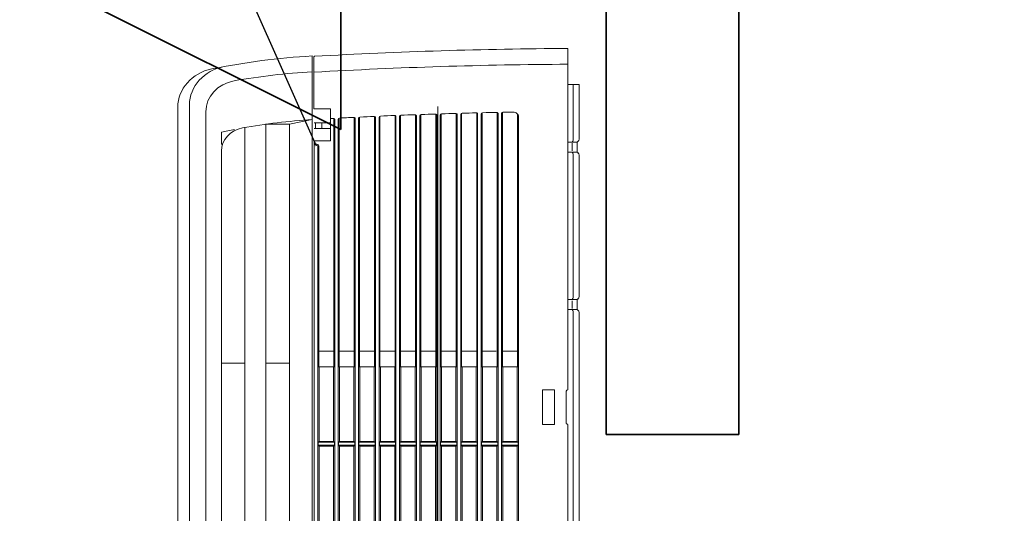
# Model space of a CAD drawing. Header units: millimetres. Extents: x -4612887 to -4536833, y -5457376 to -5415716.
# Tile 30 of 144: x -4593312 to -4592755, y -5440336 to -5440056. Entities that reach past the tile are written whole.
import ezdxf

# ---------------------------------------------------------------- set-up
doc = ezdxf.new("R2010")
doc.units = ezdxf.units.MM
doc.header["$MEASUREMENT"] = 0
doc.linetypes.add('Kropki i Kreski', pattern=[670.277762, 352.777767, -176.388884, 0, -141.111112])
for name, color, linetype, lineweight in [('is_KT-urzadzenia', 104, 'Continuous', 30), ('is_wnt_kratki_kontaktowe', 160, 'Continuous', 35), ('is_wnt_opis', 60, 'Continuous', 25), ('Osie', 8, 'Continuous', 18), ('Ściany wewnętrzne', 7, 'Continuous', 18)]:
    doc.layers.add(name, color=color, linetype=linetype, lineweight=lineweight)

# ---------------------------------------------------------------- blocks, each defined once
blk = doc.blocks.new('6')
at = {"layer": 'is_wnt_kratki_kontaktowe'}
for p, q in [((-12.518, 6), (-24.518, 0)), ((-12.518, 6), (-12.518, -6)), ((12.518, 0), (-12.518, 0)), ((-24.518, 0), (-12.518, -6))]:
    blk.add_line(p, q, dxfattribs=at)
blk.add_lwpolyline([(2.5, 17.5), (2.5, -17.5), (-2.5, -17.5), (-2.5, 17.5)], close=True, dxfattribs=at)

msp = doc.modelspace()

# ---------------------------------------------------------------- linework, layer by layer
at = {"layer": 'is_KT-urzadzenia', "linetype": 'Continuous', "lineweight": 9}
for p, q in [((-4593146.87, -5441066.07), (-4593146.87, -5440076.83)), ((-4593145.88, -5440106.67), (-4593145.88, -5440077.29)), ((-4593002.11, -5440072.61), (-4593002.11, -5440265.63)), ((-4593002.11, -5440093.02), (-4592995.69, -5440093.02)), ((-4592999.12, -5440124.21), (-4592999.12, -5440093.02)), ((-4592995.69, -5440123.8), (-4592995.69, -5440093.02)), ((-4593216.31, -5440104.61), (-4593216.31, -5441038.28)), ((-4593222.9, -5440105.89), (-4593222.9, -5441037.01)), ((-4593207.02, -5440108.37), (-4593207.02, -5441034.52)), ((-4593145.88, -5440106.67), (-4593136.5, -5440106.67)), ((-4593136.5, -5440106.67), (-4593136.5, -5440124.93)), ((-4593111.48, -5440252.76), (-4593111.48, -5440110.99)), ((-4593108.49, -5440252.76), (-4593108.49, -5440110.85)), ((-4593099.93, -5440252.76), (-4593099.93, -5440110.49)), ((-4593097.45, -5441031.82), (-4593097.45, -5440111.07)), ((-4593096.94, -5440252.76), (-4593096.94, -5440110.37)), ((-4593088.38, -5440252.76), (-4593088.38, -5440110.04)), ((-4593087.87, -5441032.13), (-4593087.87, -5440110.77)), ((-4593085.89, -5441032.26), (-4593085.89, -5440110.64)), ((-4593085.38, -5440252.76), (-4593085.38, -5440109.94)), ((-4593076.82, -5440252.76), (-4593076.82, -5440109.64)), ((-4593076.32, -5441032.53), (-4593076.32, -5440110.37)), ((-4593074.34, -5441032.64), (-4593074.34, -5440110.25)), ((-4593073.83, -5440252.76), (-4593073.83, -5440109.55)), ((-4593065.27, -5440252.76), (-4593065.27, -5440109.29)), ((-4593064.76, -5441032.88), (-4593064.76, -5440110.01)), ((-4593062.79, -5441032.98), (-4593062.79, -5440109.91)), ((-4593062.28, -5440252.76), (-4593062.28, -5440109.21)), ((-4593053.72, -5440252.76), (-4593053.72, -5440108.99)), ((-4593053.21, -5441033.19), (-4593053.21, -5440109.71)), ((-4593051.23, -5441033.27), (-4593051.23, -5440109.62)), ((-4593050.73, -5440252.76), (-4593050.73, -5440108.92)), ((-4593042.17, -5440252.76), (-4593042.17, -5440108.73)), ((-4593041.66, -5441033.45), (-4593041.66, -5440109.45)), ((-4593039.68, -5441033.52), (-4593039.68, -5440109.38)), ((-4593039.17, -5440252.76), (-4593039.17, -5440108.71)), ((-4593030.61, -5440252.76), (-4593030.61, -5440109.74)), ((-4593173.03, -5440115.26), (-4593173.03, -5441027.45)), ((-4593173.03, -5440115.45), (-4593159.7, -5440115.45)), ((-4593159.7, -5440115.45), (-4593146.87, -5440112.81)), ((-4593159.7, -5440115.45), (-4593159.7, -5441027.45)), ((-4593145.63, -5440114.69), (-4593136.5, -5440114.69)), ((-4593144.89, -5440114.69), (-4593144.89, -5440117.8)), ((-4593141.44, -5440114.69), (-4593141.44, -5440117.8)), ((-4593134.59, -5440252.76), (-4593134.59, -5440112.12)), ((-4593134.08, -5441030.05), (-4593134.08, -5440112.85)), ((-4593132.11, -5441030.24), (-4593132.11, -5440112.66)), ((-4593131.6, -5440252.76), (-4593131.6, -5440111.96)), ((-4593123.04, -5440252.76), (-4593123.04, -5440111.53)), ((-4593122.53, -5441030.64), (-4593122.53, -5440112.26)), ((-4593120.55, -5441030.81), (-4593120.55, -5440112.08)), ((-4593120.04, -5440252.76), (-4593120.04, -5440111.38)), ((-4593110.97, -5441031.18), (-4593110.97, -5440111.71)), ((-4593109, -5441031.34), (-4593109, -5440111.55)), ((-4593099.42, -5441031.68), (-4593099.42, -5440111.22)), ((-4593030.1, -5441031.66), (-4593030.1, -5440111.24)), ((-4593198.21, -5440119.87), (-4593198.21, -5440127)), ((-4593184.88, -5440117.04), (-4593184.88, -5441025.6)), ((-4593145.63, -5440117.8), (-4593136.5, -5440117.8)), ((-4593145.63, -5440124.93), (-4593136.5, -5440124.93)), ((-4593145.63, -5441017.97), (-4593145.63, -5440124.93)), ((-4593144.65, -5440126.71), (-4593144.14, -5440126.71)), ((-4593143.66, -5441015.29), (-4593143.66, -5440127.6)), ((-4593143.15, -5440252.76), (-4593143.15, -5440127.6)), ((-4593002.11, -5440125.52), (-4592996.88, -5440125.52)), ((-4592999.61, -5440125.52), (-4592999.32, -5440125.01)), ((-4592999.61, -5440130.52), (-4592999.61, -5440126.22)), ((-4592996.88, -5440130.81), (-4592996.88, -5440125.94)), ((-4592996.4, -5440125.16), (-4592996.52, -5440125.25)), ((-4593198.21, -5440130.65), (-4593198.21, -5441012.25)), ((-4593002.11, -5440131.22), (-4592996.88, -5440131.22)), ((-4592999.32, -5440131.74), (-4592999.61, -5440131.22)), ((-4592999.12, -5440213.29), (-4592999.12, -5440132.53)), ((-4592996.4, -5440131.58), (-4592996.52, -5440131.49)), ((-4592995.69, -5440212.88), (-4592995.69, -5440132.95)), ((-4593002.11, -5440214.6), (-4592996.88, -5440214.6)), ((-4592999.61, -5440214.6), (-4592999.32, -5440214.09)), ((-4592999.61, -5440219.6), (-4592999.61, -5440215.3)), ((-4592996.88, -5440219.89), (-4592996.88, -5440215.02)), ((-4592996.4, -5440214.25), (-4592996.52, -5440214.34)), ((-4593002.11, -5440220.3), (-4592996.88, -5440220.3)), ((-4592999.32, -5440220.82), (-4592999.61, -5440220.3)), ((-4592999.12, -5440881.59), (-4592999.12, -5440221.61)), ((-4592996.4, -5440220.66), (-4592996.52, -5440220.57)), ((-4592995.69, -5440881.17), (-4592995.69, -5440222.03)), ((-4593143.15, -5440243.85), (-4593134.59, -5440243.85)), ((-4593131.6, -5440243.85), (-4593123.04, -5440243.85)), ((-4593120.04, -5440243.85), (-4593111.48, -5440243.85)), ((-4593108.49, -5440243.85), (-4593099.93, -5440243.85)), ((-4593096.94, -5440243.85), (-4593088.38, -5440243.85)), ((-4593085.38, -5440243.85), (-4593076.82, -5440243.85)), ((-4593073.83, -5440243.85), (-4593065.27, -5440243.85)), ((-4593062.28, -5440243.85), (-4593053.72, -5440243.85)), ((-4593050.73, -5440243.85), (-4593042.69, -5440243.85)), ((-4593039.17, -5440243.85), (-4593030.61, -5440243.85)), ((-4593198.21, -5440250.53), (-4593184.88, -5440250.53)), ((-4593173.03, -5440250.53), (-4593159.7, -5440250.53)), ((-4593143.66, -5440252.76), (-4593134.08, -5440252.76)), ((-4593142.92, -5440252.76), (-4593142.92, -5440294.85)), ((-4593134.82, -5440252.76), (-4593134.82, -5440294.85)), ((-4593132.11, -5440252.76), (-4593122.53, -5440252.76)), ((-4593131.36, -5440252.76), (-4593131.36, -5440294.85)), ((-4593123.27, -5440252.76), (-4593123.27, -5440294.85)), ((-4593120.55, -5440252.76), (-4593110.97, -5440252.76)), ((-4593119.81, -5440252.76), (-4593119.81, -5440294.85)), ((-4593111.71, -5440252.76), (-4593111.71, -5440294.85)), ((-4593109, -5440252.76), (-4593099.42, -5440252.76)), ((-4593108.26, -5440252.76), (-4593108.26, -5440294.85)), ((-4593100.16, -5440252.76), (-4593100.16, -5440294.85)), ((-4593097.45, -5440252.76), (-4593087.87, -5440252.76)), ((-4593096.71, -5440252.76), (-4593096.71, -5440294.85)), ((-4593088.61, -5440252.76), (-4593088.61, -5440294.85)), ((-4593085.89, -5440252.76), (-4593076.32, -5440252.76)), ((-4593085.15, -5440252.76), (-4593085.15, -5440294.85)), ((-4593077.06, -5440252.76), (-4593077.06, -5440294.85)), ((-4593074.34, -5440252.76), (-4593064.76, -5440252.76)), ((-4593073.6, -5440252.76), (-4593073.6, -5440294.85)), ((-4593065.5, -5440252.76), (-4593065.5, -5440294.85)), ((-4593062.79, -5440252.76), (-4593053.21, -5440252.76)), ((-4593062.05, -5440252.76), (-4593062.05, -5440294.85)), ((-4593053.95, -5440252.76), (-4593053.95, -5440294.85)), ((-4593051.23, -5440252.76), (-4593041.66, -5440252.76)), ((-4593050.49, -5440252.76), (-4593050.49, -5440294.85)), ((-4593042.4, -5440252.76), (-4593042.4, -5440294.85)), ((-4593039.68, -5440252.76), (-4593030.1, -5440252.76)), ((-4593038.94, -5440252.76), (-4593038.94, -5440294.85)), ((-4593030.84, -5440252.76), (-4593030.84, -5440294.85)), ((-4593016.53, -5440265.63), (-4593016.53, -5440285.23)), ((-4593016.53, -5440265.63), (-4593009.61, -5440265.63)), ((-4593009.61, -5440265.63), (-4593009.61, -5440285.23)), ((-4593003.1, -5440266.52), (-4593003.1, -5440284.34)), ((-4593016.53, -5440285.23), (-4593009.61, -5440285.23)), ((-4593002.11, -5440285.23), (-4593002.11, -5440617.77)), ((-4593142.92, -5440294.85), (-4593143.47, -5440295.3)), ((-4593142.92, -5440294.85), (-4593134.82, -5440294.85)), ((-4593134.82, -5440294.85), (-4593134.27, -5440295.3)), ((-4593131.36, -5440294.85), (-4593131.92, -5440295.3)), ((-4593131.36, -5440294.85), (-4593123.27, -5440294.85)), ((-4593123.27, -5440294.85), (-4593122.71, -5440295.3)), ((-4593119.81, -5440294.85), (-4593120.37, -5440295.3)), ((-4593119.81, -5440294.85), (-4593111.71, -5440294.85)), ((-4593111.71, -5440294.85), (-4593111.16, -5440295.3)), ((-4593108.26, -5440294.85), (-4593108.81, -5440295.3)), ((-4593108.26, -5440294.85), (-4593100.16, -5440294.85)), ((-4593100.16, -5440294.85), (-4593099.61, -5440295.3)), ((-4593096.71, -5440294.85), (-4593097.26, -5440295.3)), ((-4593096.71, -5440294.85), (-4593088.61, -5440294.85)), ((-4593088.61, -5440294.85), (-4593088.05, -5440295.3)), ((-4593085.15, -5440294.85), (-4593085.71, -5440295.3)), ((-4593085.15, -5440294.85), (-4593077.06, -5440294.85)), ((-4593077.06, -5440294.85), (-4593076.5, -5440295.3)), ((-4593073.6, -5440294.85), (-4593074.16, -5440295.3)), ((-4593073.6, -5440294.85), (-4593065.5, -5440294.85)), ((-4593065.5, -5440294.85), (-4593064.95, -5440295.3)), ((-4593062.05, -5440294.85), (-4593062.6, -5440295.3)), ((-4593062.05, -5440294.85), (-4593053.95, -5440294.85)), ((-4593053.95, -5440294.85), (-4593053.39, -5440295.3)), ((-4593050.49, -5440294.85), (-4593051.05, -5440295.3)), ((-4593050.49, -5440294.85), (-4593042.4, -5440294.85)), ((-4593042.4, -5440294.85), (-4593041.84, -5440295.3)), ((-4593038.94, -5440294.85), (-4593039.5, -5440295.3)), ((-4593038.94, -5440294.85), (-4593030.84, -5440294.85)), ((-4593030.84, -5440294.85), (-4593030.29, -5440295.3)), ((-4593143.47, -5440297.08), (-4593143.47, -5440295.3)), ((-4593143.47, -5440295.3), (-4593134.27, -5440295.3)), ((-4593143.47, -5440295.3), (-4593143.47, -5440297.08)), ((-4593142.92, -5440297.52), (-4593143.47, -5440297.08)), ((-4593143.47, -5440297.08), (-4593134.27, -5440297.08)), ((-4593142.92, -5440297.52), (-4593134.82, -5440297.52)), ((-4593142.92, -5440341.17), (-4593142.92, -5440297.52)), ((-4593134.82, -5440297.52), (-4593134.27, -5440297.08)), ((-4593134.82, -5440341.17), (-4593134.82, -5440297.52)), ((-4593134.27, -5440297.08), (-4593134.27, -5440295.3)), ((-4593134.27, -5440295.3), (-4593134.27, -5440297.08)), ((-4593131.92, -5440297.08), (-4593131.92, -5440295.3)), ((-4593131.92, -5440295.3), (-4593122.71, -5440295.3)), ((-4593131.92, -5440295.3), (-4593131.92, -5440297.08)), ((-4593131.36, -5440297.52), (-4593131.92, -5440297.08)), ((-4593131.92, -5440297.08), (-4593122.71, -5440297.08)), ((-4593131.36, -5440297.52), (-4593123.27, -5440297.52)), ((-4593131.36, -5440341.17), (-4593131.36, -5440297.52)), ((-4593123.27, -5440297.52), (-4593122.71, -5440297.08)), ((-4593123.27, -5440341.17), (-4593123.27, -5440297.52)), ((-4593122.71, -5440297.08), (-4593122.71, -5440295.3)), ((-4593122.71, -5440295.3), (-4593122.71, -5440297.08)), ((-4593120.37, -5440295.3), (-4593111.16, -5440295.3)), ((-4593120.37, -5440297.08), (-4593120.37, -5440295.3)), ((-4593120.37, -5440295.3), (-4593120.37, -5440297.08)), ((-4593120.37, -5440297.08), (-4593111.16, -5440297.08)), ((-4593119.81, -5440297.52), (-4593120.37, -5440297.08)), ((-4593119.81, -5440297.52), (-4593111.71, -5440297.52)), ((-4593119.81, -5440341.17), (-4593119.81, -5440297.52)), ((-4593111.71, -5440297.52), (-4593111.16, -5440297.08)), ((-4593111.71, -5440341.17), (-4593111.71, -5440297.52)), ((-4593111.16, -5440297.08), (-4593111.16, -5440295.3)), ((-4593111.16, -5440295.3), (-4593111.16, -5440297.08)), ((-4593108.81, -5440297.08), (-4593108.81, -5440295.3)), ((-4593108.81, -5440295.3), (-4593099.61, -5440295.3)), ((-4593108.81, -5440295.3), (-4593108.81, -5440297.08)), ((-4593108.26, -5440297.52), (-4593108.81, -5440297.08)), ((-4593108.81, -5440297.08), (-4593099.61, -5440297.08)), ((-4593108.26, -5440297.52), (-4593100.16, -5440297.52)), ((-4593108.26, -5440341.17), (-4593108.26, -5440297.52)), ((-4593100.16, -5440297.52), (-4593099.61, -5440297.08)), ((-4593100.16, -5440341.17), (-4593100.16, -5440297.52)), ((-4593099.61, -5440297.08), (-4593099.61, -5440295.3)), ((-4593099.61, -5440295.3), (-4593099.61, -5440297.08)), ((-4593097.26, -5440295.3), (-4593088.05, -5440295.3)), ((-4593097.26, -5440297.08), (-4593097.26, -5440295.3)), ((-4593097.26, -5440295.3), (-4593097.26, -5440297.08)), ((-4593097.26, -5440297.08), (-4593088.05, -5440297.08)), ((-4593096.71, -5440297.52), (-4593097.26, -5440297.08)), ((-4593096.71, -5440297.52), (-4593088.61, -5440297.52)), ((-4593096.71, -5440341.17), (-4593096.71, -5440297.52)), ((-4593088.61, -5440297.52), (-4593088.05, -5440297.08)), ((-4593088.61, -5440341.17), (-4593088.61, -5440297.52)), ((-4593088.05, -5440297.08), (-4593088.05, -5440295.3)), ((-4593088.05, -5440295.3), (-4593088.05, -5440297.08)), ((-4593085.71, -5440297.08), (-4593085.71, -5440295.3)), ((-4593085.71, -5440295.3), (-4593076.5, -5440295.3)), ((-4593085.71, -5440295.3), (-4593085.71, -5440297.08)), ((-4593085.15, -5440297.52), (-4593085.71, -5440297.08)), ((-4593085.71, -5440297.08), (-4593076.5, -5440297.08)), ((-4593085.15, -5440297.52), (-4593077.06, -5440297.52)), ((-4593085.15, -5440341.17), (-4593085.15, -5440297.52)), ((-4593077.06, -5440297.52), (-4593076.5, -5440297.08)), ((-4593077.06, -5440341.17), (-4593077.06, -5440297.52)), ((-4593076.5, -5440297.08), (-4593076.5, -5440295.3)), ((-4593076.5, -5440295.3), (-4593076.5, -5440297.08)), ((-4593074.16, -5440297.08), (-4593074.16, -5440295.3)), ((-4593074.16, -5440295.3), (-4593064.95, -5440295.3)), ((-4593074.16, -5440295.3), (-4593074.16, -5440297.08)), ((-4593073.6, -5440297.52), (-4593074.16, -5440297.08)), ((-4593074.16, -5440297.08), (-4593064.95, -5440297.08)), ((-4593073.6, -5440297.52), (-4593065.5, -5440297.52)), ((-4593073.6, -5440341.17), (-4593073.6, -5440297.52)), ((-4593065.5, -5440297.52), (-4593064.95, -5440297.08)), ((-4593065.5, -5440341.17), (-4593065.5, -5440297.52)), ((-4593064.95, -5440297.08), (-4593064.95, -5440295.3)), ((-4593064.95, -5440295.3), (-4593064.95, -5440297.08)), ((-4593062.6, -5440295.3), (-4593053.39, -5440295.3)), ((-4593062.6, -5440297.08), (-4593062.6, -5440295.3)), ((-4593062.6, -5440295.3), (-4593062.6, -5440297.08)), ((-4593062.6, -5440297.08), (-4593053.39, -5440297.08)), ((-4593062.05, -5440297.52), (-4593062.6, -5440297.08)), ((-4593062.05, -5440297.52), (-4593053.95, -5440297.52)), ((-4593062.05, -5440341.17), (-4593062.05, -5440297.52)), ((-4593053.95, -5440297.52), (-4593053.39, -5440297.08)), ((-4593053.95, -5440341.17), (-4593053.95, -5440297.52)), ((-4593053.39, -5440297.08), (-4593053.39, -5440295.3)), ((-4593053.39, -5440295.3), (-4593053.39, -5440297.08)), ((-4593051.05, -5440297.08), (-4593051.05, -5440295.3)), ((-4593051.05, -5440295.3), (-4593041.84, -5440295.3)), ((-4593051.05, -5440295.3), (-4593051.05, -5440297.08)), ((-4593050.49, -5440297.52), (-4593051.05, -5440297.08)), ((-4593051.05, -5440297.08), (-4593041.84, -5440297.08)), ((-4593050.49, -5440297.52), (-4593042.4, -5440297.52)), ((-4593050.49, -5440341.17), (-4593050.49, -5440297.52)), ((-4593042.4, -5440297.52), (-4593041.84, -5440297.08)), ((-4593042.4, -5440341.17), (-4593042.4, -5440297.52)), ((-4593041.84, -5440297.08), (-4593041.84, -5440295.3)), ((-4593041.84, -5440295.3), (-4593041.84, -5440297.08)), ((-4593039.5, -5440295.3), (-4593030.29, -5440295.3)), ((-4593039.5, -5440297.08), (-4593039.5, -5440295.3)), ((-4593039.5, -5440295.3), (-4593039.5, -5440297.08)), ((-4593039.5, -5440297.08), (-4593030.29, -5440297.08)), ((-4593038.94, -5440297.52), (-4593039.5, -5440297.08)), ((-4593038.94, -5440297.52), (-4593030.84, -5440297.52)), ((-4593038.94, -5440341.17), (-4593038.94, -5440297.52)), ((-4593030.84, -5440297.52), (-4593030.29, -5440297.08)), ((-4593030.84, -5440341.17), (-4593030.84, -5440297.52)), ((-4593030.29, -5440297.08), (-4593030.29, -5440295.3)), ((-4593030.29, -5440295.3), (-4593030.29, -5440297.08))]:
    msp.add_line(p, q, dxfattribs=at)
at = {"layer": 'is_KT-urzadzenia', "linetype": 'Continuous', "lineweight": 9, "extrusion": (0, 0, -1)}
for centre, major_axis, ratio, start_param, end_param in [((-4593124.21, -5440401.96), (-361.11, 0), 0.902143, 1.349009, 1.508012), ((-4593145.58, -5440077.29), (0.296, 0), 0.902143, 3.141631, 4.650138), ((-4592985.79, -5442388.64), (-2567.34, 0), 0.902143, 1.508507, 1.564439), ((-4593191.62, -5440104.61), (-24.69, 0), 0.902143, 0.000001, 1.369046), ((-4592985.79, -5442388.64), (2557.46, 0), 0.902143, 4.64975, 4.706007), ((-4593198.21, -5440105.89), (24.69, 0), 0.902143, 3.141594, 4.490603), ((-4593124.21, -5440401.96), (351.23, 0), 0.902143, 4.520981, 4.647838), ((-4593187.27, -5440108.37), (-19.75, 0), 0.902143, -0.000001, 1.379388), ((-4592985.79, -5442388.64), (-2527.84, 0), 0.902143, 1.517755, 1.520924), ((-4593111.76, -5440111.71), (-0.79, 0), 0.902143, 1.520922, 3.14159), ((-4593108.21, -5440111.55), (-0.79, 0), 0.902143, -0.000028, 1.522305), ((-4592985.79, -5442388.64), (-2527.84, 0), 0.902143, 1.522335, 1.525504), ((-4593100.21, -5440111.22), (-0.79, 0), 0.902143, 1.525516, 3.141608), ((-4593096.66, -5440111.07), (-0.79, 0), 0.902143, -0.000045, 1.526864), ((-4592985.81, -5442388.64), (2527.84, 0), 0.902143, 4.66851, 4.671678), ((-4593088.66, -5440110.77), (-0.79, 0), 0.902143, 1.530052, 3.141567), ((-4593085.1, -5440110.64), (0.79, 0), 0.902143, 3.141582, 4.673067), ((-4592985.8, -5442388.64), (-2527.84, 0), 0.902143, 1.531489, 1.534657), ((-4593077.11, -5440110.37), (-0.79, 0), 0.902143, 1.534603, 3.141543), ((-4593073.55, -5440110.25), (-0.79, 0), 0.902143, 0.000013, 1.536073), ((-4592985.79, -5442388.64), (-2527.84, 0), 0.902143, 1.536063, 1.539229), ((-4593065.55, -5440110.01), (-0.79, 0), 0.902143, 1.539227, 3.141593), ((-4593062, -5440109.91), (0.79, 0), 0.902143, 3.141613, 4.682247), ((-4592985.8, -5442388.64), (-2527.84, 0), 0.902143, 1.540637, 1.543804), ((-4593054, -5440109.71), (-0.79, 0), 0.902143, 1.543798, 3.14159), ((-4593050.44, -5440109.62), (-0.79, 0), 0.902143, 0.000023, 1.545231), ((-4592985.77, -5442388.64), (2527.84, 0), 0.902143, 4.686793, 4.689959), ((-4593042.45, -5440109.45), (0.79, 0), 0.902143, 4.689965, 6.283184), ((-4593038.89, -5440109.38), (-0.79, 0), 0.902143, 0.000015, 1.549796), ((-4592985.77, -5442388.64), (-2527.84, 0), 0.902143, 1.549776, 1.552065), ((-4593033.07, -5440111.24), (-2.96, 0), 0.902143, 1.552076, 3.141598), ((-4593124.21, -5440402.22), (321.61, 0), 0.902143, 4.518236, 4.641882), ((-4592985.67, -5442388.63), (2527.85, 0), 0.90214, 4.652689, 4.653316), ((-4593134.87, -5440112.85), (-0.79, 0), 0.902143, 1.511761, 3.141586), ((-4593131.32, -5440112.66), (0.79, 0), 0.902143, 3.141638, 4.654815), ((-4592985.79, -5442388.64), (-2527.84, 0), 0.902143, 1.513176, 1.516346), ((-4593123.32, -5440112.26), (0.79, 0), 0.902143, 4.657929, 6.283175), ((-4593119.76, -5440112.08), (0.79, 0), 0.902143, 3.141579, 4.659334), ((-4593183.4, -5440130.65), (14.81, 0), 0.902143, 3.141592, 4.518237), ((-4593124.21, -5440402.22), (-321.61, 0), 0.902143, 1.338612, 1.361982), ((-4593144.65, -5440127.6), (0.987, 0), 0.902143, 3.141593, 6.283185), ((-4593144.14, -5440127.6), (0.987, 0), 0.902143, -1.570796, 0), ((-4593001.09, -5440124.21), (1.97, 0), 0.902143, 0, 0.46129), ((-4592995.89, -5440125.94), (0.987, 0), 0.902143, 3.141608, 4.017666), ((-4592997.67, -5440123.8), (-1.97, 0), 0.902143, 3.141603, 4.017661), ((-4593001.09, -5440132.53), (-1.98, 0), 0.902143, 2.680328, 3.141618), ((-4592995.89, -5440130.81), (-0.988, 0), 0.902143, -0.876023, 0.000035), ((-4592997.67, -5440132.95), (-1.97, 0), 0.902143, 2.26555, 3.141608), ((-4593001.09, -5440213.29), (1.97, 0), 0.902143, 0, 0.46129), ((-4592995.89, -5440215.02), (0.987, 0), 0.902143, 3.141608, 4.017666), ((-4592997.67, -5440212.88), (-1.97, 0), 0.902143, 3.141603, 4.017661), ((-4593001.09, -5440221.61), (1.98, 0), 0.902143, -0.461265, 0.000025), ((-4592995.89, -5440219.89), (-0.988, 0), 0.902143, -0.876023, 0.000035), ((-4592997.67, -5440222.03), (-1.97, 0), 0.902143, 2.26555, 3.141608), ((-4593002.11, -5440266.52), (-0.987, 0), 0.902143, 0, 1.570796), ((-4593002.11, -5440284.34), (0.987, 0), 0.902143, 1.570796, 3.141593)]:
    msp.add_ellipse(centre, major_axis=major_axis, ratio=ratio, start_param=start_param, end_param=end_param, dxfattribs=at)
at = {"layer": 'is_wnt_opis', "color": 2}
msp.add_line((-4593328.12, -5439714.2), (-4593144.65, -5440127.6), dxfattribs=at)
at = {"layer": 'Osie', "color": 8, "linetype": 'Kropki i Kreski'}
msp.add_line((-4593075.69, -5455206.55), (-4593075.69, -5416505.97), dxfattribs=at)
at = {"layer": 'Ściany wewnętrzne', "color": 8, "linetype": 'Continuous'}
msp.add_arc((-4592995.69, -5439517.76), 1100, 180, 270, dxfattribs=at)

# ---------------------------------------------------------------- block references
at = {"layer": 'is_wnt_kratki_kontaktowe', "color": 2, "xscale": 15, "yscale": 15, "zscale": 15, "rotation": 359.9999997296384}
msp.add_blockref('6', (-4592942.9, -5440028.42), dxfattribs=at)

doc.saveas('drawing.dxf')
